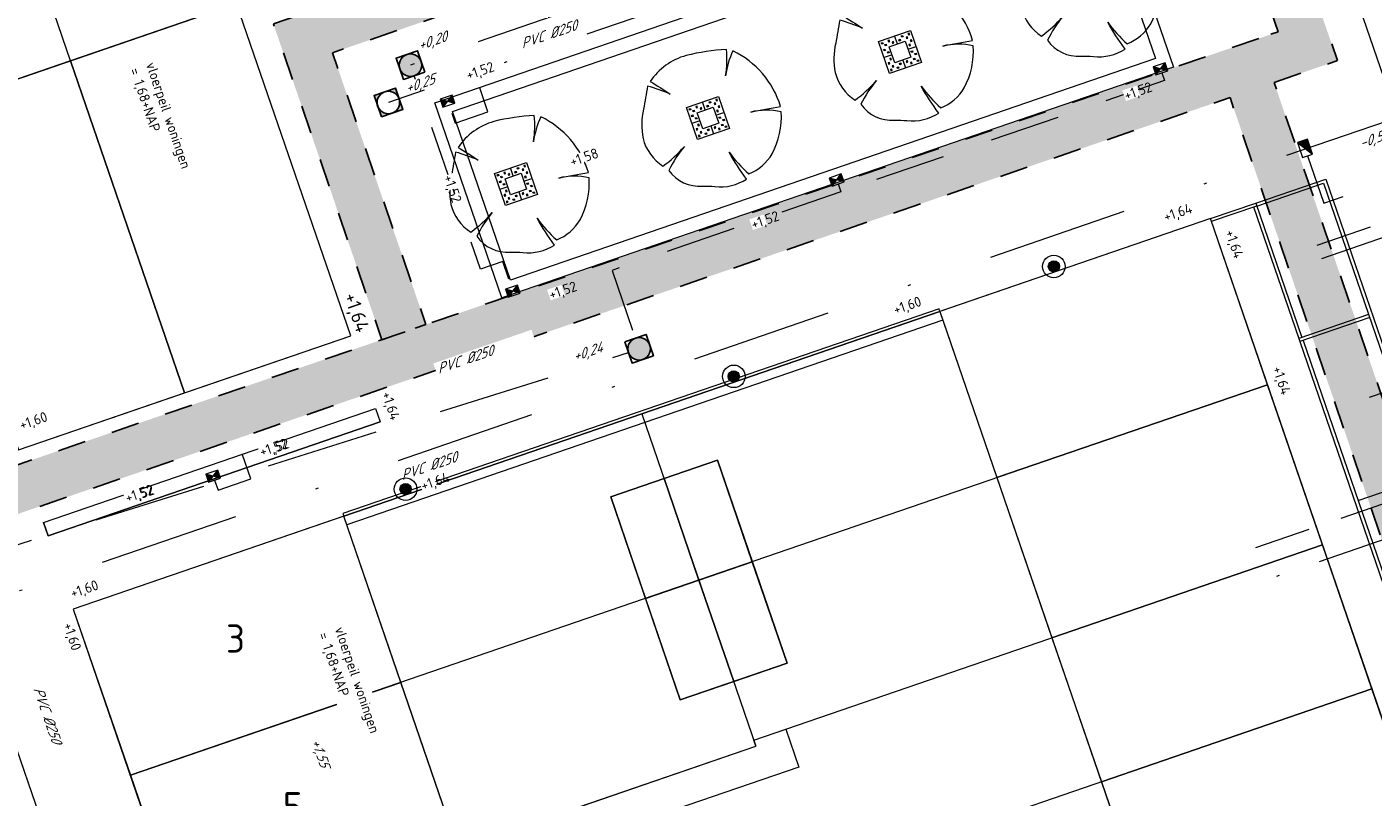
# Model space of a CAD drawing. Header units: metres. Extents: x 264570 to 266133, y 576109 to 577454.
# Tile 25 of 128: x 265119 to 265166, y 576891 to 576919. Entities that reach past the tile are written whole.
import ezdxf
from ezdxf.enums import TextEntityAlignment as Align

# ---------------------------------------------------------------- set-up
doc = ezdxf.new("R2010")
doc.units = ezdxf.units.M
for name, pattern in [('NLCS-HIDDEN', [4, 2, -2]), ('RI-HWA_KOLKAANSLUITING', [4.3, 2.5, -1.8]), ('RI-HWA_PVC', [6.4, 4, -2.4]), ('RI-VWA_PVC', [11, 5, -3, 0, -3])]:
    doc.linetypes.add(name, pattern=pattern)
for name, color, linetype, lineweight in [('B-BH-OG-BEBOUWING-G', 252, 'Continuous', 15), ('B-BH-OG-BEBOUWING-T50', 252, 'Continuous', 15), ('B-OI-RI-HWA_KOLK-S', 252, 'Continuous', 9), ('B-OI-RI-HWA_TRANSPORTLEIDING-G', 252, 'RI-HWA_PVC', 13), ('B-OI-RI-HWA_TRANSPORTLEIDING_PVC_315-G', 252, 'RI-HWA_PVC', 9), ('B-OI-RI-VWA-TRANSPORTLEIDING-G', 252, 'RI-VWA_PVC', 13), ('B-OI-RI-VWA_TRANSPORTLEIDING_PVC_315-G', 252, 'RI-VWA_PVC', 9), ('B-WE-GR-BOOM-S', 252, 'Continuous', 15), ('B-WE-KL-ET_LS_OV_LICHTMAST-S', 252, 'Continuous', 15), ('B-WE-KL-TRACE-A', 252, 'Continuous', 13), ('B-WE-KL-TRACE-GD', 252, 'NLCS-HIDDEN', 25), ('B-WE-OG-TOPOGRAFIE-G', 252, 'Continuous', 15), ('B-WE-RI-HWA-RIOOLPUT-S', 252, 'Continuous', 13), ('B-WE-RI-HWA_KOLKAANSLUITING-G', 252, 'RI-HWA_KOLKAANSLUITING', 18), ('B-WE-RI-HWA_RIOOLPUT_INSPECTIEPUT-G', 252, 'Continuous', 18), ('B-WE-RI-VWA_RIOOLPUT_INSPECTIEPUT-S', 252, 'Continuous', 13), ('B-XX-AL-T25', 252, 'Continuous', 9), ('B-XX-RI-T25-200', 252, 'Continuous', 13)]:
    doc.layers.add(name, color=color, linetype=linetype, lineweight=lineweight)
doc.layers.add('X-XX-RI-T18-200', color=7, linetype='Continuous', lineweight=18, true_color=0x656565)
doc.styles.add('NLCS-ISO-ANNOTATIVE-T18-Bestaand', font='NLCS-ISO.ttf', dxfattribs={"oblique": 27, "height": 1.8})
doc.styles.add('NLCS-ISO-ANNOTATIVE-T25', font='NLCS-ISO.ttf', dxfattribs={"height": 2.5})
doc.styles.add('NLCS-ISO-M200-T18-SCHUIN', font='NLCS-ISO.ttf', dxfattribs={"oblique": 30, "height": 0.36})
doc.styles.add('NLCS-ISO-M200-T50', font='NLCS-ISO.ttf', dxfattribs={"height": 1})
doc.styles.get("Standard").update_dxf_attribs({"font": 'arial.ttf'})

# ---------------------------------------------------------------- blocks, each defined once
blk = doc.blocks.new('N-SRI-KOLK_TROTTOIR-SO')
blk.add_hatch(color=256).paths.add_polyline_path([(1.125, 1.5), (-1.125, 1.5), (-1.125, 0)])
blk.add_line((-1.125, 0), (1.125, 1.5))
at = {"flags": 128}
blk.add_lwpolyline([(-1.125, 0), (1.125, 0), (1.125, 1.5), (-1.125, 1.5)], close=True, dxfattribs=at)
blk = doc.blocks.new('N-SRI-PUT_HWA-SO')
h = blk.add_hatch(color=256)
h.dxf.hatch_style = 1
h.paths.add_polyline_path([(-2, 0, 1), (2, 0, 1)])
at = {"lineweight": -3, "flags": 128}
blk.add_lwpolyline([(-2, -2), (2, -2), (2, 2), (-2, 2)], close=True, dxfattribs=at)
at = {"lineweight": -3}
blk.add_circle((0, 0), 2, dxfattribs=at)
blk = doc.blocks.new('*U32')
blk.add_hatch(color=0).paths.add_polyline_path([(-0.5, 0.05, 1), (0.5, -0.05, 1)])
at = {"color": 0}
for radius in [1, 0.5]:
    blk.add_circle((0, 0), radius, dxfattribs=at)
at = {"lineweight": 30, "flags": 104}
blk.add_attdef('NR.', text='', height=2.5, dxfattribs=at).set_placement((6.75, 1.25), align=Align.TOP_LEFT)
blk = doc.blocks.new('N-SRI-PUT_SWA-SO')
h = blk.add_hatch(color=256)
h.paths.add_polyline_path([(-2, 2), (0, 2, 0.41155), (-2, 0.02)])
h.paths.add_polyline_path([(-2, -0.02, 0.408866), (-0.02, -2), (-2, -2)])
h.paths.add_polyline_path([(2, -0.02), (2, -2), (0.02, -2, 0.408866)])
h = blk.add_hatch(color=256)
h.paths.add_polyline_path([(0, 2, -0.41155), (2, 0.02), (2, 2)])
h.paths.add_polyline_path([(2, -0.02, -0.408866), (0.02, -2), (2, -2)])
h.paths.add_polyline_path([(-0.02, -2, -0.408866), (-2, -0.02), (-2, -2)])
at = {"flags": 128}
blk.add_lwpolyline([(-2, 2), (2, 2), (2, -2), (-2, -2)], close=True, dxfattribs=at)
at = {"lineweight": -3, "flags": 128}
blk.add_lwpolyline([(2, -2), (2, 2), (-2, 2), (-2, -2)], close=True, dxfattribs=at)
at = {"lineweight": -3}
blk.add_circle((0, 0), 2, dxfattribs=at)
blk = doc.blocks.new('N-SRI-KOLK_STRAAT_450X300-SO')
h = blk.add_hatch(color=256)
h.dxf.hatch_style = 1
h.paths.add_polyline_path([(0, 0.75), (-1.125, 1.5), (-1.125, 0)])
h.paths.add_polyline_path([(1.125, 0), (1.125, 1.5), (0, 0.75)])
for p, q in [((-1.125, 0), (1.125, 1.5)), ((1.125, 0), (-1.125, 1.5))]:
    blk.add_line(p, q)
at = {"flags": 128}
blk.add_lwpolyline([(-1.125, 0), (1.125, 0), (1.125, 1.5), (-1.125, 1.5)], close=True, dxfattribs=at)

msp = doc.modelspace()

# ---------------------------------------------------------------- hatches: boundary and pattern name
at = {"layer": 'B-WE-KL-TRACE-A'}
h = msp.add_hatch(dxfattribs=at)
h.set_pattern_fill('DOTS', color=256, scale=0.5)
h.set_pattern_definition([(0, (0, 0), (0.079375, 0.15875), [0, -0.15875])])
h.paths.add_polyline_path([(265144.707, 576971.808), (265101.013, 576956.799), (265099.967, 576959.844), (265068.757, 576949.123), (265084.078, 576904.521), (265082.517, 576903.985), (265066.66, 576950.147), (265100.991, 576961.94), (265102.037, 576958.895), (265145.731, 576973.904), (265165.164, 576917.332), (265162.918, 576916.56), (265162.382, 576918.121), (265163.068, 576918.356), (265159.758, 576927.991), (265129.541, 576917.611), (265132.851, 576907.977), (265131.29, 576907.441), (265127.445, 576918.636), (265159.222, 576929.551)])
h = msp.add_hatch(dxfattribs=at)
h.set_pattern_fill('DOTS', color=256, scale=0.5)
h.set_pattern_definition([(0, (265213.50372, 576754.34745), (0.079375, 0.15875), [0, -0.15875])])
edge = h.paths.add_edge_path()
edge.add_line((265245.427, 576937.04), (265177.867, 576914.053))
edge.add_arc((265180.15, 576907.436), 7, 109.0342, 199.0537)
edge.add_line((265173.534, 576905.151), (265198.213, 576833.693))
edge.add_line((265198.213, 576833.693), (265187.391, 576829.955))
edge.add_line((265187.391, 576829.955), (265213.504, 576754.347))
edge.add_line((265213.504, 576754.347), (265157.98, 576735.275))
edge.add_line((265157.98, 576735.275), (265156.42, 576734.739))
edge.add_line((265156.42, 576734.739), (265144.825, 576730.757))
edge.add_line((265144.825, 576730.757), (265165.437, 576670.748))
edge.add_line((265165.437, 576670.748), (265167.329, 576671.398))
edge.add_line((265167.329, 576671.398), (265174.209, 576651.367))
edge.add_line((265174.209, 576651.367), (265191.294, 576657.235))
edge.add_line((265191.294, 576657.235), (265191.904, 576655.462))
edge.add_line((265191.904, 576655.462), (265217.468, 576664.243))
edge.add_line((265217.468, 576664.243), (265217.969, 576662.782))
edge.add_line((265217.969, 576662.782), (265246.735, 576672.662))
edge.add_line((265246.735, 576672.662), (265218.131, 576755.937))
edge.add_line((265218.131, 576755.937), (265215.395, 576754.997))
edge.add_line((265215.395, 576754.997), (265189.934, 576828.717))
edge.add_line((265189.934, 576828.717), (265200.757, 576832.455))
edge.add_line((265200.757, 576832.455), (265175.424, 576905.804))
edge.add_arc((265180.15, 576907.436), 5, 109.0788, 199.0537, ccw=False)
edge.add_line((265178.516, 576912.161), (265246.071, 576935.147))
edge.add_line((265246.071, 576935.147), (265245.427, 576937.04))
h.paths.add_polyline_path([(265147.366, 576729.515), (265166.679, 576673.289), (265168.57, 576673.939), (265175.451, 576653.908), (265192.536, 576659.776), (265193.145, 576658.003), (265218.709, 576666.784), (265219.211, 576665.323), (265244.194, 576673.904), (265216.889, 576753.395)], flags=16)
h = msp.add_hatch(dxfattribs=at)
h.set_pattern_fill('DOTS', color=256, scale=0.5)
h.set_pattern_definition([(0, (265213.50372, 576751.05414), (0.079375, 0.15875), [0, -0.15875])])
edge = h.paths.add_edge_path()
edge.add_line((265157.98, 576735.275), (265128.517, 576821.046))
edge.add_line((265128.517, 576821.046), (265184.245, 576840.189))
edge.add_line((265184.245, 576840.189), (265187.722, 576830.068))
edge.add_line((265187.722, 576830.068), (265189.281, 576830.608))
edge.add_line((265189.281, 576830.608), (265185.806, 576840.725))
edge.add_line((265185.806, 576840.725), (265194.726, 576843.79))
edge.add_line((265194.726, 576843.79), (265194.188, 576845.349))
edge.add_line((265194.188, 576845.349), (265188.098, 576843.257))
edge.add_line((265188.098, 576843.257), (265167.527, 576903.142))
edge.add_line((265167.527, 576903.142), (265173.517, 576905.199))
edge.add_arc((265180.15, 576907.436), 7, 184.988, 198.6314, ccw=False)
edge.add_line((265173.177, 576906.827), (265166.991, 576904.703))
edge.add_line((265166.991, 576904.703), (265162.382, 576918.121))
edge.add_line((265162.382, 576918.121), (265112.423, 576900.959))
edge.add_line((265112.423, 576900.959), (265110.487, 576906.593))
edge.add_line((265110.487, 576906.593), (265086.229, 576898.26))
edge.add_line((265086.229, 576898.26), (265084.078, 576904.521))
edge.add_line((265084.078, 576904.521), (265082.517, 576903.985))
edge.add_line((265082.517, 576903.985), (265085.194, 576896.192))
edge.add_line((265085.194, 576896.192), (265109.463, 576904.497))
edge.add_line((265109.463, 576904.497), (265113.884, 576891.625))
edge.add_line((265113.884, 576891.625), (265084.703, 576881.601))
edge.add_line((265084.703, 576881.601), (265105.644, 576820.637))
edge.add_line((265105.644, 576820.637), (265107.205, 576821.174))
edge.add_line((265107.205, 576821.174), (265086.8, 576880.577))
edge.add_line((265086.8, 576880.577), (265115.981, 576890.601))
edge.add_line((265115.981, 576890.601), (265112.959, 576899.399))
edge.add_line((265112.959, 576899.399), (265161.358, 576916.024))
edge.add_line((265161.358, 576916.024), (265186.538, 576842.721))
edge.add_line((265186.538, 576842.721), (265126.421, 576822.071))
edge.add_line((265126.421, 576822.071), (265156.42, 576734.739))
edge.add_line((265156.42, 576734.739), (265157.98, 576735.275))

# ---------------------------------------------------------------- linework, layer by layer
at = {"layer": 'B-BH-OG-BEBOUWING-G', "flags": 128}
for points in [[(265126.142, 576919.351), (265120.254, 576917.329), (265124.299, 576905.554), (265130.186, 576907.576)], [(265120.254, 576917.329), (265114.367, 576915.306), (265118.412, 576903.532), (265124.299, 576905.554)], [(265160.664, 576911.733), (265151.074, 576908.439), (265151.178, 576908.136), (265153.096, 576902.552), (265162.686, 576905.846)], [(265162.686, 576905.846), (265153.096, 576902.552), (265155.046, 576896.877), (265164.636, 576900.171)], [(265143.185, 576903.165), (265141.293, 576902.515), (265142.528, 576898.921), (265144.419, 576899.571)], [(265139.402, 576901.865), (265140.636, 576898.272), (265142.528, 576898.921), (265141.293, 576902.515)], [(265129.94, 576901.179), (265120.351, 576897.886), (265122.374, 576891.998), (265131.963, 576895.292)], [(265164.636, 576900.171), (265155.046, 576896.877), (265156.8, 576891.77), (265166.39, 576895.064)], [(265142.528, 576898.921), (265143.762, 576895.327), (265145.654, 576895.977), (265144.419, 576899.571)], [(265142.528, 576898.921), (265140.636, 576898.272), (265141.871, 576894.678), (265143.762, 576895.327)], [(265131.963, 576895.292), (265122.374, 576891.998), (265124.396, 576886.111), (265133.985, 576889.405)], [(265168.339, 576889.39), (265166.39, 576895.064), (265156.8, 576891.77), (265158.749, 576886.096)]]:
    msp.add_lwpolyline(points, close=True, dxfattribs=at)
at = {"layer": 'B-OI-RI-HWA_TRANSPORTLEIDING-G', "flags": 128}
msp.add_lwpolyline([(265162.695, 576927.615), (265132.303, 576917.175)], dxfattribs=at)
at = {"layer": 'B-OI-RI-HWA_TRANSPORTLEIDING-G'}
msp.add_lwpolyline([(265115.06, 576899.128), (265140.03, 576906.987)], dxfattribs=at)
at = {"layer": 'B-OI-RI-HWA_TRANSPORTLEIDING_PVC_315-G', "ltscale": 0.5}
msp.add_line((265170.202, 576902.794, 0.001), (265161.217, 576899.708, 0.001), dxfattribs=at)
at = {"layer": 'B-OI-RI-HWA_TRANSPORTLEIDING_PVC_315-G', "ltscale": 0.5, "flags": 128}
for points in [[(265164.444, 576910.792), (265167.592, 576911.88)], [(265166.305, 576905.405), (265169.453, 576906.492)]]:
    msp.add_lwpolyline(points, dxfattribs=at)
at = {"layer": 'B-OI-RI-VWA-TRANSPORTLEIDING-G', "flags": 128}
for points in [[(265164.287, 576927.104), (265131.521, 576915.849)], [(265168.093, 576915.591), (265117.236, 576898.119)], [(265119.705, 576888.993), (265116.77, 576897.538)]]:
    msp.add_lwpolyline(points, dxfattribs=at)
at = {"layer": 'B-OI-RI-VWA_TRANSPORTLEIDING_PVC_315-G', "ltscale": 0.5}
msp.add_line((265172.181, 576902.198, 0.001), (265161.609, 576898.567, 0.001), dxfattribs=at)
at = {"layer": 'B-OI-RI-VWA_TRANSPORTLEIDING_PVC_315-G', "ltscale": 0.5, "flags": 128}
msp.add_lwpolyline([(265164.607, 576910.32), (265169.345, 576911.957)], dxfattribs=at)
at = {"layer": 'B-WE-GR-BOOM-S'}
for points in [[(265153.986, 576920.22, 0.102387), (265153.967, 576919.184, 0.189926), (265154.672, 576918.204, 0.058172), (265155.433, 576918.896, 0.060987), (265154.883, 576918.054, 0.261493), (265156.075, 576917.49, -0.023868), (265156.514, 576917.48, 0.176093), (265157.638, 576917.745, -0.033475), (265157.021, 576918.695, 0.059133), (265157.715, 576917.929, 0.165491), (265158.545, 576918.637, 0.138163), (265158.865, 576920.127, 0.117282), (265157.785, 576920.117, -0.017941), (265158.841, 576920.316, 0.21157), (265157.152, 576922.289, 0.07472), (265156.892, 576921.406, 0.066738), (265156.922, 576922.335, 0.048896), (265155.492, 576922.123, 0.176271), (265154.218, 576921.204, -0.009616), (265154.933, 576920.757, 0.030984), (265154.128, 576921.041, -0.00375), (265153.986, 576920.22)], [(265147.378, 576917.95, 0.102387), (265147.359, 576916.914, 0.189926), (265148.064, 576915.934, 0.058172), (265148.825, 576916.626, 0.060987), (265148.274, 576915.784, 0.261493), (265149.466, 576915.22, -0.023868), (265149.906, 576915.21, 0.176093), (265151.03, 576915.475, -0.033475), (265150.413, 576916.425, 0.059133), (265151.107, 576915.659, 0.165491), (265151.937, 576916.367, 0.138163), (265152.257, 576917.857, 0.117282), (265151.177, 576917.847, -0.017941), (265152.233, 576918.046, 0.21157), (265150.544, 576920.019, 0.07472), (265150.284, 576919.136, 0.066738), (265150.314, 576920.065, 0.048896), (265148.884, 576919.853, 0.176271), (265147.61, 576918.934, -0.009616), (265148.325, 576918.487, 0.030984), (265147.52, 576918.771, -0.00375), (265147.378, 576917.95)], [(265140.568, 576915.611, 0.102387), (265140.549, 576914.575, 0.189926), (265141.255, 576913.595, 0.058172), (265142.015, 576914.287, 0.060987), (265141.465, 576913.444, 0.261493), (265142.657, 576912.881, -0.023868), (265143.096, 576912.871, 0.176093), (265144.221, 576913.136, -0.033475), (265143.603, 576914.086, 0.059133), (265144.297, 576913.32, 0.165491), (265145.127, 576914.028, 0.138163), (265145.447, 576915.518, 0.117282), (265144.368, 576915.508, -0.017941), (265145.423, 576915.707, 0.21157), (265143.734, 576917.68, 0.07472), (265143.474, 576916.797, 0.066738), (265143.505, 576917.726, 0.048896), (265142.074, 576917.514, 0.176271), (265140.801, 576916.595, -0.009616), (265141.516, 576916.148, 0.030984), (265140.71, 576916.432, -0.00375), (265140.568, 576915.611)], [(265133.759, 576913.272, 0.102387), (265133.74, 576912.235, 0.189926), (265134.445, 576911.256, 0.058172), (265135.206, 576911.947, 0.060987), (265134.655, 576911.105, 0.261493), (265135.847, 576910.542, -0.023868), (265136.287, 576910.532, 0.176093), (265137.411, 576910.797, -0.033475), (265136.794, 576911.747, 0.059133), (265137.488, 576910.98, 0.165491), (265138.318, 576911.689, 0.138163), (265138.638, 576913.179, 0.117282), (265137.558, 576913.169, -0.017941), (265138.614, 576913.367, 0.21157), (265136.925, 576915.341, 0.07472), (265136.665, 576914.458, 0.066738), (265136.695, 576915.387, 0.048896), (265135.265, 576915.175, 0.176271), (265133.991, 576914.256, -0.009616), (265134.706, 576913.809, 0.030984), (265133.901, 576914.093, -0.00375), (265133.759, 576913.272)]]:
    msp.add_lwpolyline(points, format="xyb", dxfattribs=at)
for points in [[(265150.034, 576918.401), (265150.424, 576917.267), (265149.289, 576916.877), (265148.899, 576918.012)], [(265149.847, 576918.02), (265150.042, 576917.453), (265149.475, 576917.258), (265149.28, 576917.825)], [(265143.224, 576916.062), (265143.614, 576914.927), (265142.479, 576914.538), (265142.089, 576915.672)], [(265143.038, 576915.681), (265143.233, 576915.114), (265142.665, 576914.919), (265142.47, 576915.486)], [(265136.415, 576913.723), (265136.805, 576912.588), (265135.67, 576912.198), (265135.28, 576913.333)], [(265136.228, 576913.342), (265136.423, 576912.775), (265135.856, 576912.58), (265135.661, 576913.147)]]:
    msp.add_lwpolyline(points, close=True, dxfattribs=at)
at = {"layer": 'B-WE-GR-BOOM-S', "flags": 128}
for points in [[(265149.94, 576918.29), (265149.956, 576918.243), (265150.003, 576918.259), (265149.987, 576918.306)], [(265149.041, 576917.981), (265149.058, 576917.934), (265149.01, 576917.918), (265148.994, 576917.965)], [(265149.168, 576917.919), (265149.185, 576917.872), (265149.137, 576917.856), (265149.121, 576917.903)], [(265149.247, 576917.999), (265149.294, 576918.015), (265149.278, 576918.062), (265149.23, 576918.046)], [(265149.397, 576917.945), (265149.445, 576917.961), (265149.428, 576918.009), (265149.381, 576917.992)], [(265149.681, 576918.042), (265149.634, 576918.026), (265149.618, 576918.074), (265149.665, 576918.09)], [(265149.767, 576918.178), (265149.72, 576918.161), (265149.703, 576918.209), (265149.751, 576918.225)], [(265149.878, 576918.163), (265149.894, 576918.116), (265149.941, 576918.132), (265149.925, 576918.179)], [(265149.967, 576917.903), (265149.983, 576917.855), (265150.031, 576917.872), (265150.014, 576917.919)], [(265150.021, 576918.053), (265150.037, 576918.006), (265150.085, 576918.022), (265150.068, 576918.07)], [(265149.123, 576917.745), (265149.139, 576917.698), (265149.092, 576917.681), (265149.075, 576917.729)], [(265149.258, 576917.659), (265149.274, 576917.612), (265149.227, 576917.596), (265149.21, 576917.643)], [(265149.355, 576917.375), (265149.339, 576917.423), (265149.292, 576917.406), (265149.308, 576917.359)], [(265149.925, 576917.333), (265149.878, 576917.317), (265149.894, 576917.27), (265149.941, 576917.286)], [(265150.065, 576917.619), (265150.048, 576917.666), (265150.096, 576917.683), (265150.112, 576917.635)], [(265150.154, 576917.359), (265150.138, 576917.406), (265150.185, 576917.422), (265150.201, 576917.375)], [(265150.2, 576917.533), (265150.183, 576917.581), (265150.231, 576917.597), (265150.247, 576917.55)], [(265150.281, 576917.297), (265150.265, 576917.344), (265150.312, 576917.36), (265150.328, 576917.313)], [(265149.301, 576917.225), (265149.285, 576917.272), (265149.238, 576917.256), (265149.254, 576917.208)], [(265149.382, 576916.988), (265149.366, 576917.036), (265149.319, 576917.019), (265149.335, 576916.972)], [(265149.445, 576917.115), (265149.428, 576917.163), (265149.381, 576917.146), (265149.397, 576917.099)], [(265149.555, 576917.1), (265149.603, 576917.117), (265149.619, 576917.069), (265149.572, 576917.053)], [(265149.641, 576917.236), (265149.688, 576917.252), (265149.705, 576917.205), (265149.657, 576917.188)], [(265150.076, 576917.279), (265150.028, 576917.263), (265150.044, 576917.216), (265150.092, 576917.232)], [(265142.957, 576915.839), (265142.91, 576915.822), (265142.894, 576915.87), (265142.941, 576915.886)], [(265143.13, 576915.951), (265143.147, 576915.904), (265143.194, 576915.92), (265143.178, 576915.967)], [(265142.232, 576915.642), (265142.248, 576915.595), (265142.201, 576915.579), (265142.185, 576915.626)], [(265142.313, 576915.406), (265142.329, 576915.358), (265142.282, 576915.342), (265142.266, 576915.389)], [(265142.359, 576915.58), (265142.375, 576915.533), (265142.328, 576915.517), (265142.312, 576915.564)], [(265142.437, 576915.66), (265142.485, 576915.676), (265142.468, 576915.723), (265142.421, 576915.707)], [(265142.588, 576915.606), (265142.635, 576915.622), (265142.619, 576915.669), (265142.572, 576915.653)], [(265142.872, 576915.703), (265142.824, 576915.687), (265142.808, 576915.734), (265142.855, 576915.751)], [(265143.068, 576915.824), (265143.085, 576915.776), (265143.132, 576915.793), (265143.116, 576915.84)], [(265143.158, 576915.564), (265143.174, 576915.516), (265143.221, 576915.533), (265143.205, 576915.58)], [(265143.212, 576915.714), (265143.228, 576915.667), (265143.275, 576915.683), (265143.259, 576915.731)], [(265142.448, 576915.32), (265142.465, 576915.273), (265142.417, 576915.256), (265142.401, 576915.304)], [(265142.492, 576914.886), (265142.476, 576914.933), (265142.428, 576914.917), (265142.444, 576914.869)], [(265142.546, 576915.036), (265142.53, 576915.084), (265142.482, 576915.067), (265142.498, 576915.02)], [(265143.115, 576914.994), (265143.068, 576914.978), (265143.084, 576914.931), (265143.132, 576914.947)], [(265143.266, 576914.94), (265143.219, 576914.924), (265143.235, 576914.877), (265143.282, 576914.893)], [(265143.255, 576915.28), (265143.239, 576915.327), (265143.286, 576915.343), (265143.302, 576915.296)], [(265143.344, 576915.02), (265143.328, 576915.067), (265143.375, 576915.083), (265143.392, 576915.036)], [(265143.39, 576915.194), (265143.374, 576915.241), (265143.421, 576915.258), (265143.438, 576915.21)], [(265143.471, 576914.958), (265143.455, 576915.005), (265143.503, 576915.021), (265143.519, 576914.974)], [(265142.573, 576914.649), (265142.557, 576914.696), (265142.509, 576914.68), (265142.526, 576914.633)], [(265142.635, 576914.776), (265142.619, 576914.823), (265142.572, 576914.807), (265142.588, 576914.76)], [(265142.746, 576914.761), (265142.793, 576914.778), (265142.809, 576914.73), (265142.762, 576914.714)], [(265142.832, 576914.897), (265142.879, 576914.913), (265142.895, 576914.866), (265142.848, 576914.849)], [(265136.148, 576913.499), (265136.101, 576913.483), (265136.084, 576913.53), (265136.132, 576913.547)], [(265136.259, 576913.485), (265136.275, 576913.437), (265136.322, 576913.454), (265136.306, 576913.501)], [(265136.321, 576913.612), (265136.337, 576913.564), (265136.384, 576913.581), (265136.368, 576913.628)], [(265135.422, 576913.303), (265135.439, 576913.256), (265135.391, 576913.24), (265135.375, 576913.287)], [(265135.504, 576913.067), (265135.52, 576913.019), (265135.473, 576913.003), (265135.456, 576913.05)], [(265135.549, 576913.241), (265135.566, 576913.194), (265135.518, 576913.177), (265135.502, 576913.225)], [(265135.628, 576913.321), (265135.675, 576913.337), (265135.659, 576913.384), (265135.612, 576913.368)], [(265135.779, 576913.267), (265135.826, 576913.283), (265135.81, 576913.33), (265135.762, 576913.314)], [(265136.062, 576913.364), (265136.015, 576913.348), (265135.999, 576913.395), (265136.046, 576913.412)], [(265136.348, 576913.225), (265136.364, 576913.177), (265136.412, 576913.194), (265136.395, 576913.241)], [(265136.402, 576913.375), (265136.418, 576913.328), (265136.466, 576913.344), (265136.449, 576913.392)], [(265135.639, 576912.981), (265135.655, 576912.934), (265135.608, 576912.917), (265135.592, 576912.965)], [(265135.682, 576912.546), (265135.666, 576912.594), (265135.619, 576912.578), (265135.635, 576912.53)], [(265135.736, 576912.697), (265135.72, 576912.744), (265135.673, 576912.728), (265135.689, 576912.681)], [(265136.022, 576912.557), (265136.069, 576912.574), (265136.086, 576912.526), (265136.038, 576912.51)], [(265136.306, 576912.655), (265136.259, 576912.639), (265136.275, 576912.591), (265136.322, 576912.608)], [(265136.457, 576912.601), (265136.409, 576912.585), (265136.426, 576912.537), (265136.473, 576912.554)], [(265136.446, 576912.941), (265136.429, 576912.988), (265136.477, 576913.004), (265136.493, 576912.957)], [(265136.535, 576912.681), (265136.519, 576912.728), (265136.566, 576912.744), (265136.582, 576912.697)], [(265136.581, 576912.855), (265136.565, 576912.902), (265136.612, 576912.919), (265136.628, 576912.871)], [(265136.662, 576912.619), (265136.646, 576912.666), (265136.693, 576912.682), (265136.709, 576912.635)], [(265135.764, 576912.31), (265135.747, 576912.357), (265135.7, 576912.341), (265135.716, 576912.294)], [(265135.826, 576912.437), (265135.809, 576912.484), (265135.762, 576912.468), (265135.778, 576912.421)], [(265135.936, 576912.422), (265135.984, 576912.439), (265136, 576912.391), (265135.953, 576912.375)]]:
    msp.add_lwpolyline(points, close=True, dxfattribs=at)
at = {"layer": 'B-WE-GR-BOOM-S'}
for points in [[(265149.564, 576917.923), (265149.466, 576918.207)], [(265149.945, 576917.737), (265150.229, 576917.834)], [(265149.377, 576917.542), (265149.094, 576917.444)], [(265149.377, 576917.542), (265149.094, 576917.444)], [(265149.759, 576917.355), (265149.856, 576917.072)], [(265142.754, 576915.584), (265142.657, 576915.867)], [(265143.135, 576915.397), (265143.419, 576915.495)], [(265142.568, 576915.203), (265142.284, 576915.105)], [(265142.568, 576915.203), (265142.284, 576915.105)], [(265142.949, 576915.016), (265143.047, 576914.733)], [(265135.945, 576913.245), (265135.847, 576913.528)], [(265136.326, 576913.058), (265136.61, 576913.156)], [(265135.758, 576912.863), (265135.475, 576912.766)], [(265135.758, 576912.863), (265135.475, 576912.766)], [(265136.14, 576912.677), (265136.237, 576912.393)]]:
    msp.add_lwpolyline(points, dxfattribs=at)
at = {"layer": 'B-WE-KL-TRACE-GD', "ltscale": 0.5, "flags": 128}
for points in [[(265162.918, 576916.56), (265165.164, 576917.332), (265145.731, 576973.904), (265102.037, 576958.895), (265100.991, 576961.94), (265066.66, 576950.147), (265082.517, 576903.985)], [(265162.382, 576918.121), (265112.423, 576900.959), (265110.487, 576906.593), (265086.229, 576898.26), (265084.078, 576904.521), (265068.757, 576949.123), (265099.967, 576959.844), (265101.013, 576956.799), (265144.707, 576971.808), (265159.222, 576929.551), (265127.445, 576918.636), (265131.29, 576907.441), (265132.851, 576907.977), (265129.541, 576917.611), (265159.758, 576927.991), (265163.068, 576918.356), (265162.382, 576918.121)]]:
    msp.add_lwpolyline(points, dxfattribs=at)
msp.add_lwpolyline([(265082.517, 576903.985), (265085.194, 576896.192), (265109.463, 576904.497), (265113.884, 576891.625), (265084.703, 576881.601), (265105.644, 576820.637), (265107.205, 576821.174), (265086.8, 576880.577), (265115.981, 576890.601), (265112.959, 576899.399), (265161.358, 576916.024), (265186.538, 576842.721), (265126.421, 576822.071), (265156.42, 576734.739), (265157.98, 576735.275), (265128.517, 576821.046), (265184.245, 576840.189), (265187.722, 576830.068), (265189.281, 576830.608), (265185.806, 576840.725), (265194.726, 576843.79), (265194.188, 576845.349), (265188.098, 576843.257), (265167.527, 576903.142), (265173.517, 576905.199, -0.059601), (265173.177, 576906.827), (265166.991, 576904.703), (265162.918, 576916.56)], format="xyb", dxfattribs=at)
at = {"layer": 'B-WE-OG-TOPOGRAFIE-G'}
for p, q in [((265164.75, 576913.137), (265187.255, 576847.619)), ((265160.664, 576911.733), (265162.272, 576912.286)), ((265160.697, 576911.639), (265162.304, 576912.191)), ((265162.191, 576912.152), (265163.794, 576907.485)), ((265162.272, 576912.286), (265163.908, 576907.524)), ((265160.664, 576911.733), (265120.351, 576897.886)), ((265182.847, 576847.157), (265160.664, 576911.733)), ((265151.042, 576908.534), (265129.908, 576901.274)), ((265151.074, 576908.439), (265151.042, 576908.534)), ((265151.074, 576908.439), (265173.257, 576843.863)), ((265151.074, 576908.439), (265151.178, 576908.136)), ((265166.272, 576908.336), (265163.794, 576907.485)), ((265151.178, 576908.136), (265130.045, 576900.877)), ((265166.311, 576908.222), (265163.833, 576907.371)), ((265118.412, 576903.532), (265130.186, 576907.576)), ((265163.947, 576907.41), (265167.845, 576896.061)), ((265162.686, 576905.846), (265122.374, 576891.998)), ((265119.295, 576900.959), (265131.07, 576905.004)), ((265119.458, 576900.486), (265131.232, 576904.531)), ((265140.505, 576904.809), (265144.55, 576893.034)), ((265139.402, 576901.865), (265143.185, 576903.165)), ((265143.185, 576903.165), (265145.654, 576895.977)), ((265165.896, 576901.736), (265168.26, 576902.548)), ((265141.871, 576894.678), (265139.402, 576901.865)), ((265129.908, 576901.274), (265129.94, 576901.179)), ((265133.985, 576889.405), (265129.94, 576901.179)), ((265130.045, 576900.877), (265129.941, 576901.18)), ((265119.295, 576900.959), (265119.458, 576900.486)), ((265144.477, 576893.247), (265164.636, 576900.171)), ((265120.351, 576897.886), (265124.396, 576886.111)), ((265145.654, 576895.977), (265141.871, 576894.678)), ((265166.39, 576895.064), (265142.571, 576886.882)), ((265145.614, 576893.637), (265146.077, 576892.29)), ((265124.396, 576886.111), (265144.55, 576893.034)), ((265146.077, 576892.29), (265141.28, 576890.642))]:
    msp.add_line(p, q, dxfattribs=at)
for points in [[(265120.254, 576917.329), (265114.589, 576933.823)], [(265163.866, 576925.268), (265166.924, 576916.365)], [(265114.367, 576915.306), (265126.142, 576919.351)], [(265130.186, 576907.576), (265126.142, 576919.351)], [(265120.254, 576917.329), (265124.299, 576905.554)], [(265162.272, 576912.286), (265164.75, 576913.137)], [(265162.311, 576912.172), (265164.675, 576912.984), (265187.142, 576847.58)], [(265173.257, 576843.863), (265182.847, 576847.157), (265160.664, 576911.733), (265151.074, 576908.439)], [(265151.074, 576908.439), (265129.94, 576901.179)], [(265163.794, 576907.485), (265163.833, 576907.371)], [(265163.833, 576907.371), (265167.732, 576896.022)], [(265131.07, 576905.004), (265131.232, 576904.531)], [(265129.94, 576901.179), (265120.351, 576897.886), (265124.396, 576886.111), (265133.985, 576889.405)], [(265133.985, 576889.405), (265144.55, 576893.034), (265144.477, 576893.247), (265145.614, 576893.637), (265146.077, 576892.29), (265141.28, 576890.642), (265151.288, 576861.508), (265150.54, 576861.251), (265158.281, 576838.718)]]:
    msp.add_lwpolyline(points, dxfattribs=at)
for points in [[(265135.541, 576908.919), (265133.163, 576915.842), (265156.972, 576924.02), (265159.35, 576917.097)], [(265135.851, 576909.554), (265133.798, 576915.531), (265156.662, 576923.385), (265158.715, 576917.408)], [(265151.178, 576908.136), (265130.045, 576900.877), (265129.941, 576901.18), (265151.074, 576908.439)], [(265131.07, 576905.004), (265131.232, 576904.531), (265119.458, 576900.486), (265119.295, 576900.959)]]:
    msp.add_lwpolyline(points, close=True, dxfattribs=at)
at = {"layer": 'B-WE-RI-HWA_KOLKAANSLUITING-G', "flags": 128}
for points in [[(265158.941, 576916.904), (265159.037, 576916.623), (265147.558, 576912.68)], [(265164.105, 576913.961), (265164.685, 576912.284), (265167.156, 576913.137)], [(265125.361, 576902.461), (265125.482, 576902.109), (265126.645, 576902.508), (265126.156, 576903.932)]]:
    msp.add_lwpolyline(points, dxfattribs=at)

# ---------------------------------------------------------------- block references
at = {"layer": 'B-OI-RI-HWA_KOLK-S'}
for name, p, xscale, yscale, zscale, rotation in [('N-SRI-KOLK_STRAAT_450X300-SO', (265158.941, 576916.904), 0.2, 0.2, 0.2, 18.95802026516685), ('N-SRI-KOLK_TROTTOIR-SO', (265163.837, 576914.166), 0.25, 0.25, 0.4999999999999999, 288.9573062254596), ('N-SRI-KOLK_STRAAT_450X300-SO', (265147.462, 576912.961), 0.2, 0.2, 0.2, 18.95802026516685), ('N-SRI-KOLK_STRAAT_450X300-SO', (265135.983, 576909.018), 0.2, 0.2, 0.2, 18.95802026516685), ('N-SRI-KOLK_STRAAT_450X300-SO', (265125.361, 576902.461), 0.2, 0.2, 0.2, 18.95802026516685)]:
    msp.add_blockref(name, p, dxfattribs=dict(at, xscale=xscale, yscale=yscale, zscale=zscale, rotation=rotation))
at = {"layer": 'B-WE-KL-ET_LS_OV_LICHTMAST-S', "xscale": 0.3999999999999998, "yscale": 0.3999999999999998, "zscale": 0.3999999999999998, "rotation": 288.958020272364}
for p in [(265155.114, 576910.038), (265143.765, 576906.14)]:
    msp.add_blockref('*U32', p, dxfattribs=at)
at = {"layer": 'B-WE-RI-HWA-RIOOLPUT-S', "xscale": 0.2000000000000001, "yscale": 0.2000000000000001, "zscale": 0.2000000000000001, "rotation": 288.9573062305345}
msp.add_blockref('N-SRI-PUT_HWA-SO', (265140.408, 576907.117), dxfattribs=at)

# ---------------------------------------------------------------- texts
at = {"layer": 'B-BH-OG-BEBOUWING-T50', "style": 'NLCS-ISO-M200-T50'}
for s, p in [('3', (265126.103, 576896.848)), ('5', (265128.132, 576890.901))]:
    msp.add_text(s, height=1, dxfattribs=at).set_placement(p, align=Align.MIDDLE)
at = {"layer": 'B-WE-OG-TOPOGRAFIE-G', "insert": (265129.121, 576893.347, 0.501), "char_height": 0.36, "attachment_point": 1, "rotation": 288.8418, "style": 'NLCS-ISO-ANNOTATIVE-T18-Bestaand'}
msp.add_mtext_dynamic_manual_height_columns('+1,55', width=7.00283, gutter_width=9, heights=[0], dxfattribs=at)

# ---------------------------------------------------------------- next in the draw order: texts
at = {"layer": 'B-WE-OG-TOPOGRAFIE-G', "insert": (265130.407, 576909.167), "char_height": 0.5, "attachment_point": 1, "rotation": 288.958, "style": 'NLCS-ISO-ANNOTATIVE-T25', "bg_fill": 3, "box_fill_scale": 1.05, "bg_fill_color": 256, "bg_fill_transparency": 0}
msp.add_mtext_dynamic_manual_height_columns('+1,64', width=0.5, gutter_width=9, heights=[0], dxfattribs=at)
at = {"layer": 'B-XX-AL-T25', "insert": (265123.258, 576917.32), "char_height": 0.36, "attachment_point": 1, "rotation": 288.8418, "style": 'NLCS-ISO-ANNOTATIVE-T25', "bg_fill": 2}
msp.add_mtext_dynamic_manual_height_columns('\\pxt6;vloerpeil woningen\\P\\pt11;= 1,68+NAP', width=5.85002, gutter_width=9, heights=[0], dxfattribs=at)
at = {"layer": 'B-XX-AL-T25', "char_height": 0.36, "attachment_point": 1, "style": 'NLCS-ISO-ANNOTATIVE-T25', "bg_fill": 3, "bg_fill_color": 256, "bg_fill_transparency": 0}
for s, width, insert, rotation, box_fill_scale in [('+1,52', 0.5, (265157.562, 576916.265), 18.958, 1.05), ('+1,58', 0.5, (265137.914, 576913.913), 18.958, 1.05), ('+1,64', 0.5, (265158.962, 576911.956), 18.958, 1.05), ('+1,64', 0.5, (265161.52, 576911.379), 288.8418, 1.15), ('+1,52', 0.5, (265137.17, 576909.199), 18.958, 1.05), ('+1,60', 0.5, (265149.382, 576908.665), 18.958, 1.05), ('+1,64', 0.5, (265163.195, 576906.545), 288.8418, 1.15), ('+1,64', 0.5, (265131.617, 576905.645), 288.958, 1.05), ('+1,60', 0.5, (265118.401, 576904.579), 18.8418, 1.15), ('+1,52', 0.5, (265126.972, 576903.628), 18.8418, 1.15), ('+1,52', 0.5, (265122.182, 576901.982), 18.8418, 1.15), ('+1,60', 0.5, (265120.208, 576898.613), 18.8418, 1.15), ('+1,60', 0.5, (265120.327, 576897.453), 288.8418, 1.15), ('\\pxt6;vloerpeil woningen\\P\\pt11;= 1,68+NAP', 5.85002, (265129.95, 576897.309), 288.8418, 1.5)]:
    msp.add_mtext_dynamic_manual_height_columns(s, width=width, gutter_width=9, heights=[0], dxfattribs=dict(at, insert=insert, rotation=rotation, box_fill_scale=box_fill_scale))
at = {"layer": 'B-XX-RI-T25-200', "char_height": 0.36, "attachment_point": 1, "rotation": 18.958, "style": 'NLCS-ISO-M200-T18-SCHUIN', "bg_fill": 3, "box_fill_scale": 1.15, "bg_fill_color": 256, "bg_fill_transparency": 0}
for s, insert in [('-0,53', (265165.876, 576914.56)), ('+0,24', (265137.998, 576907.004))]:
    msp.add_mtext_dynamic_manual_height_columns(s, width=1.29914, gutter_width=17.5, heights=[0], dxfattribs=dict(at, insert=insert))
at = {"layer": 'B-XX-RI-T25-200', "insert": (265133.183, 576906.564), "char_height": 0.36, "width": 3.57189, "attachment_point": 1, "rotation": 18.958, "style": 'NLCS-ISO-M200-T18-SCHUIN', "bg_fill": 3, "box_fill_scale": 1.15, "bg_fill_color": 256, "bg_fill_transparency": 0}
msp.add_mtext('\\A1;PVC %%C250', dxfattribs=at)
at = {"layer": 'B-XX-RI-T25-200', "char_height": 0.36, "attachment_point": 1, "style": 'NLCS-ISO-M200-T18-SCHUIN', "bg_fill": 3, "box_fill_scale": 1.15, "bg_fill_color": 256, "bg_fill_transparency": 0}
for insert, rotation in [((265131.899, 576902.789), 18.958), ((265119.264, 576895.193), 288.958)]:
    msp.add_mtext('\\A1;PVC %%C250', dxfattribs=dict(at, insert=insert, rotation=rotation))
at = {"layer": 'X-XX-RI-T18-200', "insert": (265136.149, 576918.093), "char_height": 0.36, "attachment_point": 1, "rotation": 18.958, "style": 'NLCS-ISO-M200-T18-SCHUIN', "bg_fill": 3, "box_fill_scale": 1.05, "bg_fill_color": 256, "bg_fill_transparency": 0}
msp.add_mtext('\\A1;PVC %%C250', dxfattribs=at)
at = {"layer": 'X-XX-RI-T18-200', "char_height": 0.36, "attachment_point": 1, "rotation": 18.958, "style": 'NLCS-ISO-M200-T18-SCHUIN', "bg_fill": 3, "box_fill_scale": 1.05, "bg_fill_color": 256, "bg_fill_transparency": 0}
for s, insert in [('+0,20', (265132.5, 576918.028)), ('+0,25', (265132.056, 576916.512))]:
    msp.add_mtext_dynamic_manual_height_columns(s, width=1.29914, gutter_width=17.5, heights=[0], dxfattribs=dict(at, insert=insert))

# ---------------------------------------------------------------- next in the draw order: linework, layer by layer
at = {"layer": 'B-WE-RI-HWA_KOLKAANSLUITING-G', "flags": 128}
for points in [[(265133.767, 576915.468), (265133.888, 576915.115), (265135.05, 576915.515), (265134.25, 576917.843)], [(265135.788, 576909.585), (265135.574, 576910.208), (265134.789, 576909.938), (265132.433, 576916.796)], [(265147.462, 576912.961), (265147.558, 576912.68), (265139.454, 576909.896), (265140.278, 576907.496)]]:
    msp.add_lwpolyline(points, dxfattribs=at)

# ---------------------------------------------------------------- next in the draw order: block references
at = {"layer": 'B-OI-RI-HWA_KOLK-S', "xscale": 0.2, "yscale": 0.2, "zscale": 0.2, "rotation": 198.9580202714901}
msp.add_blockref('N-SRI-KOLK_STRAAT_450X300-SO', (265133.572, 576916.035), dxfattribs=at)
at = {"layer": 'B-WE-KL-ET_LS_OV_LICHTMAST-S', "xscale": 0.3999999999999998, "yscale": 0.3999999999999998, "zscale": 0.3999999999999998, "rotation": 288.958020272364}
msp.add_blockref('*U32', (265132.132, 576902.144), dxfattribs=at)
at = {"layer": 'B-WE-RI-HWA_RIOOLPUT_INSPECTIEPUT-G', "xscale": 0.1999999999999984, "yscale": 0.1999999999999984, "zscale": 0.1999999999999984, "rotation": 108.9580202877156}
msp.add_blockref('N-SRI-PUT_HWA-SO', (265132.303, 576917.175), dxfattribs=at)
at = {"layer": 'B-WE-RI-VWA_RIOOLPUT_INSPECTIEPUT-S', "xscale": 0.2, "yscale": 0.2, "zscale": 0.2, "rotation": 288.958020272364}
msp.add_blockref('N-SRI-PUT_SWA-SO', (265131.521, 576915.849), dxfattribs=at)

# ---------------------------------------------------------------- next in the draw order: texts
at = {"layer": 'B-XX-AL-T25', "char_height": 0.36, "attachment_point": 1, "rotation": 18.958, "style": 'NLCS-ISO-ANNOTATIVE-T25', "bg_fill": 3, "box_fill_scale": 1.05, "bg_fill_color": 256, "bg_fill_transparency": 0}
for insert in [(265126.911, 576903.63), (265122.152, 576901.995)]:
    msp.add_mtext_dynamic_manual_height_columns('+1,52', width=0.5, gutter_width=9, heights=[0], dxfattribs=dict(at, insert=insert))

# ---------------------------------------------------------------- next in the draw order: texts
at = {"layer": 'B-XX-AL-T25', "char_height": 0.36, "attachment_point": 1, "style": 'NLCS-ISO-ANNOTATIVE-T25', "bg_fill": 3, "box_fill_scale": 1.05, "bg_fill_color": 256, "bg_fill_transparency": 0}
for s, insert, rotation in [('+1,52', (265134.238, 576916.982), 18.958), ('+1,52', (265133.808, 576913.33), 288.958), ('+1,52', (265144.339, 576911.693), 18.958), ('+1,64', (265132.633, 576902.424), 18.958)]:
    msp.add_mtext_dynamic_manual_height_columns(s, width=0.5, gutter_width=9, heights=[0], dxfattribs=dict(at, insert=insert, rotation=rotation))

doc.saveas('drawing.dxf')
